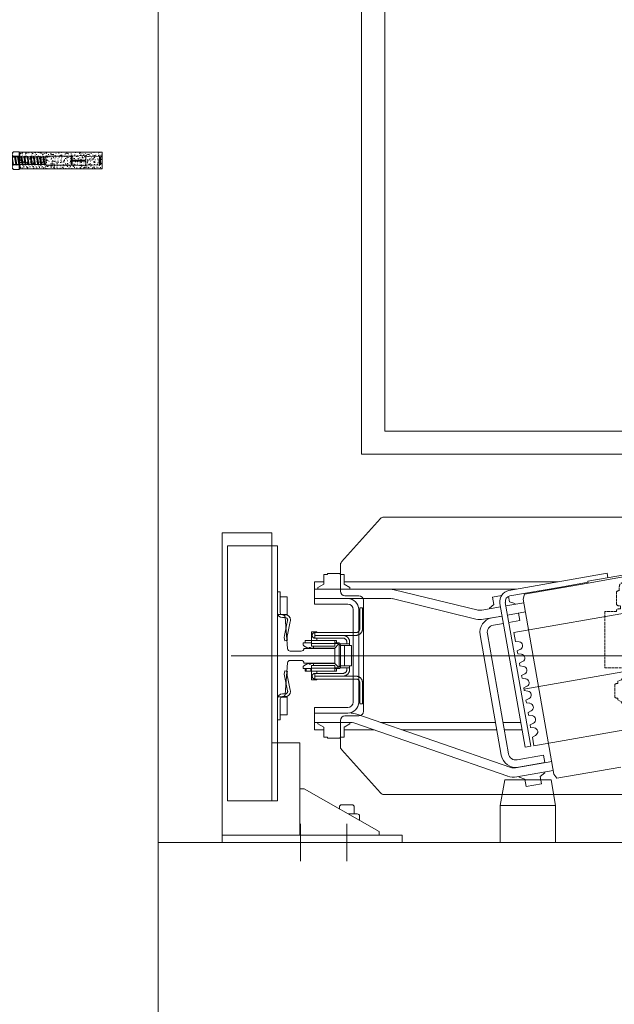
# Model space of a CAD drawing. Header units: millimetres. Extents: x 213386 to 459888, y 74252 to 208052.
# Tile 110 of 256: x 387727 to 388370, y 154232 to 155297. Entities that reach past the tile are written whole.
import ezdxf

# ---------------------------------------------------------------- set-up
doc = ezdxf.new("R2010")
doc.units = ezdxf.units.MM
doc.linetypes.add('ACAD_ISO02W100', pattern=[15, 12, -3])
for name, color, linetype, lineweight in [('DASH_25', 255, 'ACAD_ISO02W100', 0), ('NOVA', 255, 'Continuous', 0), ('NOVÁ TENKÁ', 255, 'Continuous', 0), ('TENKA', 255, 'Continuous', 0), ('TEXT_35', 255, 'Continuous', 0), ('ŽB', 255, 'Continuous', 0)]:
    doc.layers.add(name, color=color, linetype=linetype, lineweight=lineweight)

# ---------------------------------------------------------------- blocks, each defined once
blk = doc.blocks.new('OCELOVÁ KOTVA')
for p, q in [((-4, 11.4), (-2.8, 12.5)), ((-4, 9), (-4, 11.4)), ((-4, 11.4), (4, 11.4)), ((-2.8, 12.5), (2.9, 12.5)), ((4, 11.4), (2.9, 12.5)), ((4, 7.6), (4, 11.4)), ((-9.4, 7.1), (-9.4, 0.6)), ((9.4, 0.6), (-9.4, 0.6)), ((-7, 8.6), (-8.7, 7.7)), ((8.7, 0), (-8.7, 0)), ((6.7, 8.7), (-6.7, 8.7)), ((-5, 8.7), (-4, 9)), ((-4, 8), (-5, 8.7)), ((-5, 8.7), (5, 6.9)), ((-5, 5.3), (-4, 5.6)), ((-5, 5.3), (5, 3.5)), ((-4, 4.6), (-5, 5.3)), ((-5, 1.9), (-4, 2.2)), ((-5, 1.9), (5, 0.1)), ((-4, 1.2), (-5, 1.9)), ((-4.7, 7.1), (-4.7, 0.6)), ((-4, 9), (4, 7.6)), ((-4, 8), (4, 6.6)), ((-4, 5.6), (-4, 8)), ((-4, 5.6), (4, 4.2)), ((-4, 2.2), (-4, 4.6)), ((-4, 4.6), (4, 3.2)), ((-4, 2.2), (4, 0.8)), ((-4, -1.2), (-4, 1.2)), ((-4, 1.2), (4, -0.2)), ((5, 6.9), (4, 7.6)), ((4, 6.6), (5, 6.9)), ((4, 4.2), (4, 6.6)), ((5, 3.5), (4, 4.2)), ((4, 3.2), (5, 3.5)), ((4, 0.8), (4, 3.2)), ((5, 0.1), (4, 0.8)), ((4, -0.2), (5, 0.1)), ((4.7, 7.1), (4.7, 0.6)), ((7.1, 8.6), (8.7, 7.6)), ((9.4, 7.1), (9.4, 0.6)), ((-5, -1.5), (-4, -1.2)), ((-5, -1.5), (5, -3.3)), ((-4, -2.2), (-5, -1.5)), ((-5, -4.9), (-4, -4.6)), ((-5, -4.9), (5, -6.7)), ((-4, -5.6), (-5, -4.9)), ((-5, -8.3), (-4, -8)), ((-4, -9), (-5, -8.3)), ((-5, -8.3), (5, -10.1)), ((-4, -1.2), (4, -2.6)), ((-4, -4.6), (-4, -2.2)), ((-4, -2.2), (4, -3.6)), ((-4, -4.6), (4, -6)), ((-4, -8), (-4, -5.6)), ((-4, -5.6), (4, -7)), ((-4, -8), (4, -9.4)), ((-4, -9), (4, -10.4)), ((-4, -11.4), (-4, -9)), ((4, -2.6), (4, -0.2)), ((5, -3.3), (4, -2.6)), ((4, -3.6), (5, -3.3)), ((4, -6), (4, -3.6)), ((5, -6.7), (4, -6)), ((4, -7), (5, -6.7)), ((4, -9.4), (4, -7)), ((5, -10.1), (4, -9.4)), ((4, -10.4), (5, -10.1)), ((4, -12.8), (4, -10.4)), ((-5, -11.7), (-4, -11.4)), ((-4, -12.4), (-5, -11.7)), ((-5, -11.7), (5, -13.5)), ((-5, -15.1), (-4, -14.8)), ((-4, -15.8), (-5, -15.1)), ((-5, -15.1), (5, -16.9)), ((-5, -18.5), (-4, -18.2)), ((-4, -19.2), (-5, -18.5)), ((-5, -18.5), (5, -20.3)), ((-4, -11.4), (4, -12.8)), ((-4, -12.4), (4, -13.8)), ((-4, -14.8), (-4, -12.4)), ((-4, -14.8), (4, -16.2)), ((-4, -15.8), (4, -17.2)), ((-4, -18.2), (-4, -15.8)), ((-4, -18.2), (4, -19.6)), ((-4, -19.2), (4, -20.6)), ((-4, -21.6), (-4, -19.2)), ((5, -13.5), (4, -12.8)), ((4, -13.8), (5, -13.5)), ((4, -16.2), (4, -13.8)), ((5, -16.9), (4, -16.2)), ((4, -17.2), (5, -16.9)), ((4, -19.6), (4, -17.2)), ((5, -20.3), (4, -19.6)), ((4, -20.6), (5, -20.3)), ((4, -23), (4, -20.6)), ((-5, -21.9), (-4, -21.6)), ((-4, -22.6), (-5, -21.9)), ((-5, -21.9), (5, -23.7)), ((-5, -25.3), (-4, -25)), ((-4, -26), (-5, -25.3)), ((-5, -25.3), (5, -27.1)), ((-5, -28.4), (5, -28.4)), ((-5, -28.4), (-5, -55.9)), ((-4, -21.6), (4, -23)), ((-4, -22.6), (4, -24)), ((-4, -25), (-4, -22.6)), ((-4, -25), (4, -26.4)), ((-4, -26), (4, -27.4)), ((-4, -28.4), (-4, -26)), ((5, -23.7), (4, -23)), ((4, -24), (5, -23.7)), ((4, -26.4), (4, -24)), ((5, -27.1), (4, -26.4)), ((4, -27.4), (5, -27.1)), ((4, -28.4), (4, -27.4)), ((5, -28.4), (5, -55.9)), ((-5, -56.9), (-5.5, -71.7)), ((-4, -56.9), (-5, -55.9)), ((-5, -55.9), (5, -55.9)), ((-4, -56.9), (-5, -56.9)), ((-4, -56.9), (4, -56.9)), ((-0.5, -70.7), (-0.5, -56.9)), ((0.5, -70.7), (0.5, -56.9)), ((4, -56.9), (5, -55.9)), ((4, -56.9), (5, -56.9)), ((5, -56.9), (5.5, -71.7)), ((-5.5, -71.7), (-1.5, -71.7)), ((-4.5, -71.7), (-5, -86.5)), ((-0.5, -70.7), (-1.5, -71.7)), ((0.5, -70.7), (1.5, -71.7)), ((1.5, -71.7), (5.5, -71.7)), ((4.5, -71.7), (5, -86.5)), ((-4, -87.5), (-5, -86.5)), ((-5, -86.5), (5, -86.5)), ((-4, -87.5), (4, -87.5)), ((4, -87.5), (5, -86.5))]:
    blk.add_line(p, q)
for centre, major_axis, start_param, end_param in [((-7, 4.9), (2.29, 2.29), 6.262021, 7.875146), ((-8.7, 0.6), (0.441, 0.441), 2.356194, 3.926991), ((-6.7, 8.1), (-0.441, 0.441), -0.785398, -0.248335), ((0, -3.3), (8.08, 8.08), 0.363291, 1.207505), ((7, 4.9), (-2.29, 2.29), 4.691224, 6.30435), ((6.7, 8.1), (0.441, 0.441), 0.237575, 0.785398), ((6.8, 8.1), (-0.441, 0.441), -1.030377, -0.785398), ((8.7, 0.6), (0.441, 0.441), 3.926991, 5.497787)]:
    blk.add_ellipse(centre, major_axis=major_axis, ratio=1, start_param=start_param, end_param=end_param)
blk = doc.blocks.new('CHEMICKÁ KOTVA ŠROUB')
h = blk.add_hatch()
h.set_pattern_fill('AR-CONC', color=9, style=0)
h.set_pattern_definition([(50, (98541.3084, -65870.697), (7.17260183, -0.62752135), [0.75, -8.25]), (355, (98541.3084, -65870.697), (-1.38751334, 7.52192134), [0.6, -6.6]), (100.4514, (98541.906, -65870.7494), (5.7850938, 6.89439542), [0.6374019, -7.0114211]), (46.1842, (98541.308, -65868.697), (10.6724105, -1.65519014), [1.125, -12.375]), (96.6356, (98542.198, -65868.835), (9.3466271, 9.7411787), [0.9561029, -10.51713]), (351.1842, (98541.308, -65868.697), (9.3466195, 9.741186), [0.9, -9.9]), (21, (98542.3084, -65869.197), (5.96907052, -4.0261889), [0.75, -8.25]), (326, (98542.3084, -65869.197), (2.4331533, 7.25150045), [0.6, -6.6]), (71.4514, (98542.806, -65869.5326), (8.4022263, 3.22530497), [0.6374019, -7.0114211]), (37.5, (98541.3084, -65870.697), (0.121598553, 3.32893854), [0, -6.52, 0, -6.7, 0, -6.625]), (7.5, (98541.3084, -65870.697), (2.63069537, 3.94411712), [0, -3.82, 0, -6.37, 0, -2.525]), (327.5, (98539.0784, -65870.697), (5.33822436, -0.22554872), [0, -2.5, 0, -7.8, 0, -10.35]), (317.5, (98538.0784, -65870.697), (5.8318617, 1.00104982), [0, -3.25, 0, -5.18, 0, -7.35])])
h.paths.add_polyline_path([(-9, -10), (9, -10), (9, -99.4), (-9, -99.4)])
at = {"color": 9}
blk.add_lwpolyline([(-9, -10), (9, -10), (9, -99.4), (-9, -99.4)], close=True, dxfattribs=at)
at = {"layer": 'TENKA', "color": 0}
blk.add_blockref('OCELOVÁ KOTVA', (0, -10), dxfattribs=at)
blk = doc.blocks.new('MX20_Planview')
at = {"layer": 'DASH_25', "ltscale": 0.25}
for p, q in [((58.2, 667), (58.2, 679.8)), ((58.2, 679.8), (119.2, 679.8)), ((119.2, 679.8), (119.2, 626.8)), ((35.4, 664.1), (31.1, 664.1)), ((36.6, 667), (50.9, 667)), ((55.2, 662.7), (52.1, 662.7)), ((56.4, 667), (58.2, 667)), ((130.1, 660.7), (132, 661.7)), ((130.1, 648), (130.1, 660.7)), ((132, 661.7), (133.6, 665.7)), ((133.6, 665.7), (136, 665.7)), ((136, 667.7), (137.2, 668.9)), ((136, 665.7), (136, 667.7)), ((137.2, 668.9), (150.8, 668.9)), ((150.8, 668.9), (152, 667.7)), ((152, 667.7), (152, 665.7)), ((152, 665.7), (153.6, 665.7)), ((153.6, 665.7), (156, 661.7)), ((156, 661.7), (157.9, 660.7)), ((157.9, 660.7), (157.9, 648)), ((207.3, 664.7), (213.8, 664.8)), ((209.9, 640.9), (207.3, 664.7)), ((216.8, 637.3), (213.8, 664.8)), ((26.9, 659.9), (26.9, 646.7)), ((35.4, 642.5), (31.1, 642.5)), ((36.6, 639.5), (50.9, 639.5)), ((55.2, 643.9), (52.1, 643.9)), ((56.4, 639.5), (58.2, 639.5)), ((58.2, 626.8), (58.2, 639.5)), ((122, 646.9), (121.5, 646.4)), ((121.5, 646.4), (121.5, 641.4)), ((121.5, 641.4), (122, 640.9)), ((132, 646.9), (122, 646.9)), ((122, 640.9), (122.6, 640.9)), ((122.6, 630.9), (122.6, 640.9)), ((122.6, 640.9), (122.6, 640.9)), ((132, 646.9), (130.1, 648)), ((157.9, 648), (156, 646.9)), ((156, 646.9), (166, 646.9)), ((166, 646.9), (166.5, 646.4)), ((166.5, 641.4), (166, 640.9)), ((209.9, 640.9), (166, 640.9)), ((166.5, 646.4), (166.5, 641.4)), ((121.4, 630.9), (121.2, 622.6)), ((121.4, 630.9), (122.6, 630.9)), ((122.6, 630.9), (122.6, 630.9)), ((240, 600.6), (216.8, 637.3)), ((85, 626.8), (58.2, 626.8)), ((85, 626.8), (85, 608.9)), ((115.7, 626.8), (115.7, 611.8)), ((119.2, 626.8), (115.7, 626.8)), ((42, 608.9), (85, 608.9)), ((42, 608.9), (42, 601.2)), ((28, 548.9), (29.1, 581.3)), ((260, 548.9), (258.9, 581.3)), ((260, 548.9), (258.9, 581.3)), ((14.2, 543.5), (26.5, 543.5)), ((14.2, 493.5), (14.2, 543.5)), ((26.5, 548.9), (28, 548.9)), ((26.5, 543.5), (26.5, 548.9)), ((261.5, 548.9), (260, 548.9)), ((261.5, 548.9), (260, 548.9)), ((261.5, 543.5), (261.5, 548.9)), ((261.5, 543.5), (268, 543.5)), ((268, -543.5), (268, 543.5)), ((14.2, 493.5), (35.1, 492.9)), ((35.1, 476.7), (35.1, 492.9)), ((47.1, 476.2), (35.6, 476.2)), ((47.1, 473.2), (47.1, 476.2)), ((50, 473.2), (47.1, 473.2)), ((50, 473.2), (50, 471.2)), ((13.8, 423.4), (-37.7, 379.5)), ((-55.9, 233.6), (-55.9, 346)), ((-27.6, 164), (-52.2, 216.7)), ((-30.5, 163.5), (-30.5, 151.5)), ((-27.6, 164), (-30, 164)), ((-22.5, 161.5), (-22.5, 161.5)), ((-30, 151), (-22.5, 151)), ((-22.5, 153.5), (-22.5, 153.5)), ((-22.5, 151), (-22.5, 149)), ((-22.5, 149), (-21.8, 149)), ((-20.9, 99.7), (-20.9, 140.8)), ((-20.9, 101.7), (-20.9, 99.7)), ((-10.9, 89.7), (0, 89.7)), ((0, -89.7), (0, 89.7)), ((-10.9, -89.7), (0, -89.7)), ((-20.9, -101.7), (-20.9, -99.7)), ((-20.9, -99.7), (-20.9, -140.8)), ((-22.5, -149), (-21.8, -149)), ((-22.5, -151), (-22.5, -149)), ((-30.5, -163.5), (-30.5, -151.5)), ((-30, -151), (-22.5, -151)), ((-27.6, -164), (-52.2, -216.7)), ((-27.6, -164), (-30, -164)), ((-55.9, -233.6), (-55.9, -346)), ((13.8, -423.4), (-37.7, -379.5)), ((35, -492.9), (35, -476.7)), ((35.5, -476.2), (47, -476.2)), ((47, -473.2), (50, -473.2)), ((47, -473.2), (47, -476.2)), ((50, -473.2), (50, -471.2)), ((14.2, -493.5), (35, -492.9)), ((14.2, -543.5), (14.2, -493.5)), ((14.2, -543.5), (26.5, -543.5)), ((26.5, -543.5), (26.5, -548.9)), ((26.5, -548.9), (28, -548.9)), ((28, -548.9), (29.1, -581.3)), ((260, -548.9), (258.9, -581.3)), ((260, -548.9), (258.9, -581.3)), ((261.5, -548.9), (260, -548.9)), ((261.5, -548.9), (260, -548.9)), ((261.5, -543.5), (261.5, -548.9)), ((261.5, -543.5), (268, -543.5)), ((42, -608.9), (42, -601.2)), ((236, -627.9), (236, -604.8)), ((238, -601.9), (238, -601.9)), ((245.1, -599.6), (238.1, -601.9)), ((42, -608.9), (85, -608.9)), ((85, -613.1), (85, -608.9)), ((85, -626.8), (85, -608.9)), ((58.2, -626.8), (58.2, -639.5)), ((85, -626.8), (58.2, -626.8)), ((121.3, -626.8), (119.2, -626.8)), ((119.2, -679.8), (119.2, -626.8)), ((121.4, -630.9), (121.3, -626.8)), ((224, -625.9), (217.4, -636.3)), ((236, -627.9), (226, -627.9)), ((236, -627.9), (226, -627.9)), ((122.6, -630.9), (121.4, -630.9)), ((122.6, -630.9), (122.6, -640.9)), ((26.9, -646.7), (26.9, -659.9)), ((35.4, -642.5), (31.1, -642.5)), ((36.6, -639.5), (50.9, -639.5)), ((55.2, -643.9), (52.1, -643.9)), ((56.4, -639.5), (58.2, -639.5)), ((121.5, -641.4), (122, -640.9)), ((121.5, -646.4), (121.5, -641.4)), ((122, -646.9), (121.5, -646.4)), ((122.6, -640.9), (122, -640.9)), ((132, -646.9), (122, -646.9)), ((132, -646.9), (130.1, -648)), ((132, -646.9), (130.1, -648)), ((132, -646.9), (130.1, -648)), ((132, -646.9), (130.1, -648)), ((132, -646.9), (130.1, -648)), ((132, -646.9), (130.1, -648)), ((132, -646.9), (130.1, -648)), ((130.1, -648), (130.1, -660.7)), ((130.1, -648), (130.1, -660.7)), ((130.1, -648), (130.1, -660.7)), ((130.1, -648), (130.1, -660.7)), ((130.1, -648), (130.1, -660.7)), ((130.1, -648), (130.1, -660.7)), ((130.1, -648), (130.1, -660.7)), ((157.9, -648), (156, -646.9)), ((156, -646.9), (165.6, -646.9)), ((157.9, -648), (156, -646.9)), ((157.9, -648), (156, -646.9)), ((157.9, -648), (156, -646.9)), ((157.9, -648), (156, -646.9)), ((157.9, -660.7), (157.9, -648)), ((157.9, -660.7), (157.9, -648)), ((157.9, -660.7), (157.9, -648)), ((157.9, -660.7), (157.9, -648)), ((157.9, -660.7), (157.9, -648)), ((166.5, -641.4), (166, -640.9)), ((209, -640.9), (166, -640.9)), ((166, -646.9), (166.5, -646.4)), ((166.5, -646.4), (166.5, -641.4)), ((35.4, -664.1), (31.1, -664.1)), ((36.6, -667), (50.9, -667)), ((55.2, -662.7), (52.1, -662.7)), ((56.4, -667), (58.2, -667)), ((58.2, -667), (58.2, -679.8)), ((130.1, -660.7), (132, -661.7)), ((130.1, -660.7), (132, -661.7)), ((130.1, -660.7), (132, -661.7)), ((130.1, -660.7), (132, -661.7)), ((130.1, -660.7), (132, -661.7)), ((130.1, -660.7), (132, -661.7)), ((130.1, -660.7), (132, -661.7)), ((132, -661.7), (133.6, -665.7)), ((132, -661.7), (133.6, -665.7)), ((132, -661.7), (133.6, -665.7)), ((132, -661.7), (133.6, -665.7)), ((132, -661.7), (133.6, -665.7)), ((132, -661.7), (133.6, -665.7)), ((132, -661.7), (133.6, -665.7)), ((133.6, -665.7), (136, -665.7)), ((133.6, -665.7), (136, -665.7)), ((133.6, -665.7), (136, -665.7)), ((133.6, -665.7), (136, -665.7)), ((133.6, -665.7), (136, -665.7)), ((133.6, -665.7), (136, -665.7)), ((133.6, -665.7), (136, -665.7)), ((136, -665.7), (136, -667.7)), ((136, -665.7), (136, -667.7)), ((136, -665.7), (136, -667.7)), ((136, -665.7), (136, -667.7)), ((136, -665.7), (136, -667.7)), ((136, -665.7), (136, -667.7)), ((136, -667.7), (137.2, -668.9)), ((136, -667.7), (137.2, -668.9)), ((136, -667.7), (137.2, -668.9)), ((136, -667.7), (137.2, -668.9)), ((136, -667.7), (137.2, -668.9)), ((136, -667.7), (137.2, -668.9)), ((137.2, -668.9), (150.8, -668.9)), ((137.2, -668.9), (150.8, -668.9)), ((137.2, -668.9), (150.8, -668.9)), ((137.2, -668.9), (150.8, -668.9)), ((137.2, -668.9), (150.8, -668.9)), ((137.2, -668.9), (139.4, -668.9)), ((150.8, -668.9), (152, -667.7)), ((150.8, -668.9), (152, -667.7)), ((150.8, -668.9), (152, -667.7)), ((150.8, -668.9), (152, -667.7)), ((150.8, -668.9), (152, -667.7)), ((152, -665.7), (153.6, -665.7)), ((152, -667.7), (152, -665.7)), ((152, -667.7), (152, -665.7)), ((152, -667.7), (152, -665.7)), ((152, -667.7), (152, -665.7)), ((152, -667.7), (152, -665.7)), ((152, -665.7), (153.6, -665.7)), ((152, -665.7), (153.6, -665.7)), ((152, -665.7), (153.6, -665.7)), ((152, -665.7), (153.6, -665.7)), ((153.6, -665.7), (156, -661.7)), ((153.6, -665.7), (156, -661.7)), ((153.6, -665.7), (156, -661.7)), ((153.6, -665.7), (156, -661.7)), ((153.6, -665.7), (156, -661.7)), ((156, -661.7), (157.9, -660.7)), ((156, -661.7), (157.9, -660.7)), ((156, -661.7), (157.9, -660.7)), ((156, -661.7), (157.9, -660.7)), ((156, -661.7), (157.9, -660.7)), ((58.2, -679.8), (119.2, -679.8))]:
    blk.add_line(p, q, dxfattribs=at)
for centre, radius, start, end in [((31.1, 659.9), 4.2, 90, 180), ((40.6, 663.6), 5.25, 139.1176, 174.8153), ((46.9, 663.6), 5.25, 349.8415, 40.8824), ((60.3, 663.6), 5.25, 139.1176, 190.1585), ((31.1, 646.7), 4.2, 180, 270), ((40.6, 643), 5.25, 185.1847, 220.8824), ((46.9, 643), 5.25, 319.1176, 10.1585), ((60.3, 643), 5.25, 169.8415, 220.8824), ((107.2, 622.9), 14, 307.3916, 360), ((49.1, 580.6), 20, 117.1987, 178), ((39, 601.2), 3, 288.0343, 360), ((238.9, 580.6), 20, 2, 86.8412), ((-77.4, 530.1), 140.3, 310.542, 335.2076), ((35.6, 476.7), 0.5, 180, 270), ((-15.9, 346), 40, 122.8982, 180), ((-15.9, 233.6), 40, 180, 205), ((-30, 163.5), 0.5, 90, 180), ((-30, 151.5), 0.5, 180, 270), ((-60.9, 140.8), 40, 0, 11.8522), ((-10.9, 99.7), 10, 180, 270), ((-10.9, -99.7), 10, 90, 180), ((-60.9, -140.8), 40, 348.1478, 0), ((-30, -151.5), 0.5, 90, 180), ((-30, -163.5), 0.5, 180, 270), ((-15.9, -233.6), 40, 155, 180), ((-15.9, -346), 40, 180, 237.1018), ((-77.4, -530.1), 140.3, 24.7924, 49.458), ((35.5, -476.7), 0.5, 90, 180), ((49.1, -580.6), 20, 182, 242.8013), ((238.9, -580.6), 20, 288.0343, 358), ((238.9, -580.6), 20, 288.0343, 358), ((39, -601.2), 3, 360, 71.9657), ((239, -604.8), 3, 108.0343, 180), ((226, -625.9), 2, 179.4199, 270), ((209, -630.9), 10, 270, 327.6863), ((31.1, -646.7), 4.2, 90, 180), ((40.6, -643), 5.25, 139.1176, 174.8153), ((46.9, -643), 5.25, 349.8415, 40.8824), ((60.3, -643), 5.25, 139.1176, 190.1585), ((31.1, -659.9), 4.2, 180, 270), ((40.6, -663.6), 5.25, 185.1847, 220.8824), ((46.9, -663.6), 5.25, 319.1176, 10.1585), ((60.3, -663.6), 5.25, 169.8415, 220.8824)]:
    blk.add_arc(centre, radius, start, end, dxfattribs=at)
blk = doc.blocks.new('ev výtah')
at = {"layer": 'NOVÁ TENKÁ'}
for p, q in [((28490.4, 13192.4), (28490.4, 13192.4)), ((28490.4, 13123.4), (28490.4, 12928.4)), ((28490.4, 13123.4), (28498.4, 13123.4)), ((28498.4, 13123.4), (28498.4, 13039.4)), ((28498.4, 13123.4), (28825.4, 13123.4)), ((28498.4, 13123.4), (28498.4, 12983.4)), ((28825.4, 13117.4), (28825.4, 13123.4)), ((28811.4, 13117.4), (28535.4, 13117.4)), ((28535.4, 13117.4), (28535.4, 13063.4)), ((28692.4, 13113.4), (28692.4, 12069.4)), ((28811.4, 13063.4), (28811.4, 13117.4)), ((28825.4, 13117.4), (28825.4, 13069.4)), ((28692.4, 13035.8), (28692.4, 13098)), ((28811.4, 13069.4), (28535.4, 13069.4)), ((28598.4, 13039.4), (28598.4, 13069.4)), ((28825.4, 13069.4), (28598.4, 13069.4)), ((28761.4, 13069.4), (28613.4, 13069.4)), ((28811.4, 13063.4), (28535.4, 13063.4)), ((28623.2, 13060.4), (28623.2, 13063.4)), ((28623.2, 13060.4), (28645.7, 13060.4)), ((28645.7, 13060.4), (28628.7, 13060.4)), ((28628.7, 13060.4), (28628.7, 13053)), ((28647.7, 13053), (28647.7, 13059.4)), ((28648.2, 13057.9), (28648.2, 13054.9)), ((28651.2, 13057.9), (28651.2, 13054.9)), ((28733.7, 13057.9), (28733.7, 13054.9)), ((28736.7, 13057.9), (28736.7, 13054.9)), ((28737.2, 13053), (28737.2, 13059.4)), ((28761.7, 13060.4), (28739.2, 13060.4)), ((28739.2, 13060.4), (28756.2, 13060.4)), ((28756.2, 13060.4), (28756.2, 13053)), ((28761.7, 13060.4), (28761.7, 13063.4)), ((28628.7, 13053), (28638.2, 13053)), ((28638.2, 13053), (28647.7, 13053)), ((28654.4, 13052.5), (28668.9, 13055.6)), ((28655.3, 13049.6), (28669.8, 13052.7)), ((28676.2, 13055.6), (28675.5, 13052.7)), ((28708.7, 13055.6), (28709.4, 13052.7)), ((28729.6, 13049.6), (28715.1, 13052.7)), ((28730.5, 13052.5), (28716, 13055.6)), ((28746.7, 13053), (28737.2, 13053)), ((28756.2, 13053), (28746.7, 13053)), ((28510.8, 13038.4), (28470.1, 13038.4)), ((28498.4, 13039.4), (28548.4, 13039.4)), ((28548.4, 13039.4), (28598.4, 13039.4)), ((28548.4, 13034.4), (28548.4, 13039.2)), ((28548.4, 13034.4), (28502.4, 12953.4)), ((28620.4, 13023.4), (28612.4, 13023.4)), ((28612.4, 13023.4), (28612.4, 13013.4)), ((28615.1, 13013.4), (28618.7, 13019.7)), ((28618.7, 13019.7), (28620.4, 13019.7)), ((28620.4, 13023.4), (28636.4, 13023.4)), ((28620.4, 13023.4), (28620.4, 12984.1)), ((28630.4, 13023.4), (28630.4, 12987.4)), ((28636.4, 13023.4), (28636.4, 12987.4)), ((28764.4, 13023.4), (28748.4, 13023.4)), ((28748.4, 12987.4), (28748.4, 13023.4)), ((28754.4, 12987.4), (28754.4, 13023.4)), ((28754.4, 12987.4), (28754.4, 13023.4)), ((28764.4, 13023.4), (28772.4, 13023.4)), ((28764.4, 12805), (28764.4, 13023.4)), ((28764.4, 13023.4), (28764.4, 12941.8)), ((28766.2, 13019.7), (28764.4, 13019.7)), ((28769.8, 13013.4), (28766.2, 13019.7)), ((28772.4, 13013.4), (28772.4, 13023.4)), ((28604.4, 13009.3), (28603.4, 13009.3)), ((28603.4, 12995.5), (28603.4, 13009.3)), ((28615.1, 13013.4), (28604.4, 13013.4)), ((28604.4, 13009.3), (28604.4, 13013.4)), ((28780.4, 13013.4), (28769.8, 13013.4)), ((28780.4, 13009.3), (28780.4, 13013.4)), ((28780.4, 13009.3), (28781.4, 13009.3)), ((28781.4, 12995.5), (28781.4, 13009.3)), ((28529.7, 12996.4), (28526.9, 12996.4)), ((28531.3, 12994.8), (28529.7, 12996.4)), ((28531.3, 12988.4), (28531.3, 12994.8)), ((28591, 12994.1), (28544.1, 12951.9)), ((28594.4, 12995.4), (28622.4, 12995.4)), ((28604.4, 12995.5), (28603.4, 12995.5)), ((28604.4, 12991.4), (28604.4, 12995.5)), ((28762.4, 12995.4), (28790.5, 12995.4)), ((28780.4, 12995.5), (28781.4, 12995.5)), ((28780.4, 12995.5), (28780.4, 12991.4)), ((28840.8, 12951.9), (28793.9, 12994.1)), ((28510.8, 12988.4), (28470.1, 12988.4)), ((28498.4, 12983.4), (28498.4, 12928.4)), ((28521.4, 12980.4), (28521.4, 12986.9)), ((28531.3, 12982), (28531.3, 12988.4)), ((28604.4, 12991.4), (28615.1, 12991.4)), ((28612.4, 12959.3), (28612.4, 12991.4)), ((28615.1, 12991.4), (28618.7, 12985.2)), ((28618.7, 12985.2), (28620.4, 12985.2)), ((28627.4, 12990.4), (28627.4, 12975.4)), ((28754.4, 12987.4), (28754.4, 12941.8)), ((28757.4, 12975.4), (28757.4, 12990.4)), ((28766.2, 12985.2), (28764.4, 12985.2)), ((28769.8, 12991.4), (28766.2, 12985.2)), ((28780.4, 12991.4), (28769.8, 12991.4)), ((28772.4, 12759.7), (28772.4, 12991.4)), ((28514.4, 12974.6), (28520.1, 12974.6)), ((28521.4, 12980.4), (28529.7, 12980.4)), ((28521.4, 12978), (28521.4, 12980.4)), ((28529.7, 12980.4), (28531.3, 12982)), ((28619.9, 12980.8), (28562.2, 12814.3)), ((28629.3, 12977.5), (28571.6, 12811)), ((28642.4, 12981.4), (28692.4, 12981.4)), ((28642.4, 12975.4), (28692.4, 12975.4)), ((28692.4, 12981.4), (28742.4, 12981.4)), ((28692.4, 12975.4), (28742.4, 12975.4)), ((31110.4, 12972.4), (28910.4, 12972.4)), ((28910.4, 12972.4), (28910.4, 11297.4)), ((28752.4, 12970.4), (28632.4, 12970.4)), ((28620.4, 12951.9), (28620.4, 12827.5)), ((28542.4, 12948.2), (28542.4, 12234.6)), ((28842.4, 12234.6), (28842.4, 12948.2)), ((31085.4, 12947.4), (28935.4, 12947.4)), ((28935.4, 12947.4), (28935.4, 11297.4)), ((28754.2, 12939.4), (28732.1, 12848.8)), ((28763.9, 12937.1), (28741.8, 12846.4)), ((28490.4, 12928.4), (28498.4, 12928.4)), ((28612.4, 12928.8), (28612.4, 12826.1)), ((28714.9, 12844.1), (28584.9, 12821.2)), ((28716.3, 12836.3), (28586.3, 12813.3)), ((28735.4, 12820.3), (28731.9, 12840.6)), ((28745.3, 12822.1), (28741.7, 12842.3)), ((28743.2, 12833.9), (28743.9, 12834)), ((28743.9, 12834), (28748, 12829.2)), ((28593.5, 12795.3), (28749.1, 12822.8)), ((28727.5, 12818.9), (28725.5, 12829.8)), ((28735.3, 12820.3), (28733.4, 12831.2)), ((28734.8, 12823.3), (28734.9, 12823.4)), ((28755.9, 12830.6), (28748, 12829.2)), ((28755.9, 12830.6), (28757.5, 12821.1)), ((28594.6, 12789.4), (28750.2, 12816.9)), ((28612.4, 12818), (28612.4, 12798.7)), ((28620.4, 12819.4), (28620.4, 12800.1)), ((28730.6, 12801.2), (28728.5, 12813)), ((28736.4, 12814.4), (28738.5, 12802.6)), ((28739.9, 12795.2), (28736.5, 12814.4)), ((28736.6, 12813.4), (28736.7, 12813.4)), ((28749.7, 12797), (28746.3, 12816.2)), ((28750.9, 12812.4), (28748.8, 12806.5)), ((28750.9, 12812.4), (28756.7, 12813.4)), ((28757.1, 12812), (28766.8, 12756.8)), ((28763, 12813), (28781.8, 12706.7)), ((28561.1, 12801.8), (28558.9, 12795.8)), ((28561.1, 12801.8), (28561.8, 12801.9)), ((28561.4, 12804.3), (28568.3, 12765)), ((28571.2, 12806), (28578.2, 12766.7)), ((28577, 12774.1), (28571.9, 12802.7)), ((28579.8, 12804.1), (28584.8, 12775.5)), ((28684.3, 12801.7), (28681.4, 12801.2)), ((28684.3, 12801.7), (28686.1, 12798.2)), ((28694.2, 12799.6), (28694.7, 12803.5)), ((28697.6, 12804), (28694.7, 12803.5)), ((28697.6, 12804), (28699.4, 12800.5)), ((28707.5, 12801.9), (28708, 12805.9)), ((28717.5, 12807.5), (28708, 12805.9)), ((28790, 12396.9), (28717.5, 12807.5)), ((28730.6, 12801.2), (28738.5, 12802.6)), ((28748.1, 12806.3), (28748.8, 12806.5)), ((28558.9, 12795.8), (28551, 12794.4)), ((28554, 12777.7), (28551, 12794.4)), ((28564.5, 12764.3), (28753.6, 12797.7)), ((28593.5, 12795.3), (28594.6, 12789.4)), ((28627.7, 12787.9), (28628.2, 12791.8)), ((28631.1, 12792.3), (28628.2, 12791.8)), ((28631.1, 12792.3), (28632.9, 12788.8)), ((28641, 12790.2), (28641.5, 12794.1)), ((28644.4, 12794.6), (28641.5, 12794.1)), ((28644.4, 12794.6), (28646.2, 12791.1)), ((28654.3, 12792.5), (28654.8, 12796.5)), ((28657.7, 12797), (28654.8, 12796.5)), ((28657.7, 12797), (28659.5, 12793.5)), ((28667.6, 12794.9), (28668.1, 12798.8)), ((28671, 12799.3), (28668.1, 12798.8)), ((28671, 12799.3), (28672.8, 12795.8)), ((28680.9, 12797.2), (28681.4, 12801.2)), ((28753.6, 12797.7), (28758.9, 12796.1)), ((28758.9, 12796.1), (28771.1, 12727.1)), ((28575, 12784.9), (28575.1, 12784.9)), ((28604.5, 12787.6), (28594.9, 12785.9)), ((28667.3, 12375.3), (28594.9, 12785.9)), ((28604.5, 12787.6), (28606.3, 12784.1)), ((28614.4, 12785.5), (28614.9, 12789.5)), ((28617.8, 12790), (28614.9, 12789.5)), ((28617.8, 12790), (28619.6, 12786.4)), ((28561.9, 12779.1), (28554, 12777.7)), ((28561.9, 12779.1), (28565.9, 12774.2)), ((28565.9, 12774.2), (28566.7, 12774.3)), ((28584.8, 12775.5), (28577, 12774.1)), ((28560, 12761), (28564.5, 12764.3)), ((28572.1, 12692), (28560, 12761)), ((28766.8, 12756.8), (28772.1, 12727.3)), ((28773, 12727.5), (28771.1, 12727.1)), ((28771.1, 12727.1), (28812.7, 12490.8)), ((28773, 12727.5), (28814.7, 12491.1)), ((28781.8, 12706.7), (28776.9, 12705.8))]:
    blk.add_line(p, q, dxfattribs=at)
at = {"layer": 'NOVÁ TENKÁ', "ltscale": 3}
for p, q in [((28736.9, 13063.4), (28647.9, 13063.4)), ((28647.9, 13063.4), (28647.9, 13058.2)), ((28736.9, 13058.2), (28736.9, 13063.4)), ((28650.7, 13055.2), (28684.7, 13052.6)), ((28687.4, 13049.6), (28687.4, 13037.8)), ((28697.4, 13037.8), (28697.4, 13049.6)), ((28700.2, 13052.6), (28734.2, 13055.2)), ((28684.5, 13034.8), (28684.5, 13034.8)), ((28684.5, 13034.8), (28684.5, 13001.4)), ((28700.4, 13001.4), (28700.4, 13034.8)), ((28700.4, 13034.8), (28700.4, 13034.8)), ((28684.5, 13001.4), (28700.4, 13001.4))]:
    blk.add_line(p, q, dxfattribs=at)
at = {"layer": 'NOVÁ TENKÁ', "ltscale": 0.33}
for p, q in [((28692.4, 13001.4), (28692.4, 12181.4)), ((28728.7, 12386.1), (28656.2, 12796.7))]:
    blk.add_line(p, q, dxfattribs=at)
at = {"layer": 'NOVÁ TENKÁ', "ltscale": 0.25}
for p, q in [((28558.4, 12817.4), (28530.4, 12822.4)), ((28558.4, 12817.4), (28558.4, 12767.4)), ((28558.4, 12767.4), (28530.4, 12762.4))]:
    blk.add_line(p, q, dxfattribs=at)
at = {"layer": 'NOVÁ TENKÁ'}
for points in [[(28498.4, 13049.4), (28498.4, 12953.4), (28502.4, 12953.4)], [(28681.9, 13026.5), (28666.5, 13026.5)], [(28666.5, 13026.5), (28666.5, 13020.9)], [(28670.3, 13025.9), (28670.1, 13025.9), (28669.7, 13025.8), (28669.5, 13025.8), (28669.2, 13025.7), (28668.9, 13025.6), (28668.7, 13025.4), (28668.4, 13025.2), (28668.2, 13025), (28668, 13024.9), (28667.9, 13024.6), (28667.7, 13024.3), (28667.6, 13024.1), (28667.4, 13023.8), (28667.4, 13023.5), (28667.3, 13023.2), (28667.3, 13022.9)], [(28673.4, 13022.9), (28673.4, 13023.2), (28673.3, 13023.5), (28673.3, 13023.8), (28673.2, 13024.1), (28673.1, 13024.3), (28672.9, 13024.6), (28672.7, 13024.9), (28672.5, 13025), (28672.3, 13025.2), (28672.1, 13025.4), (28671.8, 13025.6), (28671.6, 13025.7), (28671.3, 13025.8), (28671, 13025.8), (28670.7, 13025.9), (28670.3, 13025.9)], [(28675.9, 13033.4), (28678.5, 13033.4)], [(28675.9, 13026.5), (28675.9, 13033.4)], [(28675.9, 13032.4), (28678.5, 13032.4)], [(28675.9, 13027.5), (28678.5, 13027.5)], [(28675.9, 13001.4), (28675.9, 13026.5)], [(28678.5, 13035.5), (28680.8, 13035.5)], [(28678.5, 13035.5), (28678.5, 13033.4)], [(28678.5, 13033.4), (28678.5, 13026.5)], [(28679, 13001.4), (28679, 13026.5)], [(28681.7, 13034.9), (28681.5, 13035.1), (28681.4, 13035.3), (28681.1, 13035.4), (28680.8, 13035.5)], [(28681.7, 13034.9), (28684, 13030.7)], [(28681.9, 13026.5), (28681.9, 13001.4)], [(28683.4, 13028.4), (28683.5, 13028.8), (28683.7, 13029)], [(28683.7, 13027.8), (28683.5, 13028.1), (28683.4, 13028.4)], [(28683.7, 13029), (28683.9, 13029.2), (28684.1, 13029.4), (28684.2, 13029.6), (28684.2, 13029.9)], [(28684.2, 13027), (28684.2, 13027.3), (28684.1, 13027.4), (28683.9, 13027.7), (28683.7, 13027.8)], [(28684.2, 13030.2), (28684.2, 13030.4), (28684, 13030.7)], [(28684.2, 13030.2), (28684.2, 13029.9)], [(28684.2, 13027), (28684.2, 13001.4)], [(28700.8, 13030.7), (28700.7, 13030.4), (28700.7, 13030.2)], [(28700.7, 13029.9), (28700.7, 13030.2)], [(28700.7, 13029.9), (28700.7, 13029.6), (28700.8, 13029.4), (28701, 13029.2), (28701.1, 13029)], [(28701.1, 13027.8), (28701, 13027.7), (28700.8, 13027.4), (28700.7, 13027.3), (28700.7, 13027)], [(28700.7, 13001.4), (28700.7, 13027)], [(28700.8, 13030.7), (28703.2, 13034.9)], [(28701.4, 13028.4), (28701.3, 13028.8), (28701.1, 13029)], [(28701.1, 13027.8), (28701.3, 13028.1), (28701.4, 13028.4)], [(28702.9, 13026.5), (28718.4, 13026.5)], [(28702.9, 13001.4), (28702.9, 13026.5)], [(28704, 13035.5), (28703.8, 13035.4), (28703.5, 13035.3), (28703.3, 13035.1), (28703.2, 13034.9)], [(28704, 13035.5), (28706.4, 13035.5)], [(28705.8, 13026.5), (28705.8, 13001.4)], [(28706.4, 13035.5), (28706.4, 13033.4)], [(28706.4, 13033.4), (28709, 13033.4)], [(28706.4, 13026.5), (28706.4, 13033.4)], [(28709, 13033.4), (28709, 13026.5)], [(28709, 13026.5), (28709, 13001.4)], [(28714.4, 13025.9), (28714.2, 13025.9), (28713.8, 13025.8), (28713.6, 13025.8), (28713.3, 13025.7), (28713, 13025.6), (28712.8, 13025.4), (28712.5, 13025.2), (28712.3, 13025), (28712.2, 13024.9), (28712, 13024.6), (28711.8, 13024.3), (28711.7, 13024.1), (28711.5, 13023.8), (28711.5, 13023.5), (28711.4, 13023.2), (28711.4, 13022.9)], [(28717.5, 13022.9), (28717.5, 13023.2), (28717.4, 13023.5), (28717.4, 13023.8), (28717.3, 13024.1), (28717.2, 13024.3), (28717, 13024.6), (28716.8, 13024.9), (28716.7, 13025), (28716.4, 13025.2), (28716.2, 13025.4), (28715.9, 13025.6), (28715.7, 13025.7), (28715.4, 13025.8), (28715.1, 13025.8), (28714.8, 13025.9), (28714.4, 13025.9)], [(28718.4, 13020.9), (28718.4, 13026.5)], [(28666.5, 13020.9), (28667.3, 13020.9)], [(28670.3, 13022.9), (28667.3, 13022.9)], [(28667.3, 13022.9), (28667.3, 12978.5)], [(28670.3, 13022.9), (28670.3, 12978.5)], [(28670.4, 13022.9), (28670.3, 13022.9)], [(28670.3, 13022.9), (28670.3, 13022.9)], [(28670.3, 13020.9), (28670.4, 13020.9)], [(28670.4, 13022.9), (28673.4, 13022.9)], [(28670.4, 12992.4), (28670.4, 13022.9)], [(28673.4, 12992.4), (28673.4, 13022.9)], [(28673.4, 13020.9), (28675.9, 13020.9)], [(28684.2, 13024.4), (28681.9, 13024.4)], [(28702.9, 13024.4), (28700.7, 13024.4)], [(28709, 13020.9), (28711.4, 13020.9)], [(28711.4, 13022.9), (28711.4, 12992.4)], [(28714.4, 13022.9), (28711.4, 13022.9)], [(28714.4, 13022.9), (28714.4, 12992.4)], [(28714.5, 13022.9), (28714.4, 13022.9)], [(28714.4, 13022.9), (28714.4, 13022.9)], [(28714.4, 13020.9), (28714.5, 13020.9)], [(28714.5, 12978.5), (28714.5, 13022.9)], [(28714.5, 13022.9), (28717.5, 13022.9)], [(28717.5, 12978.5), (28717.5, 13022.9)], [(28717.5, 13020.9), (28718.4, 13020.9)], [(28681.9, 13001.4), (28675.9, 13001.4)], [(28675.9, 12999.5), (28675.9, 13001.4)], [(28675.9, 12999.5), (28678.5, 12999.5)], [(28678.5, 13001.4), (28678.5, 12999.5)], [(28678.5, 12997.4), (28678.5, 12999.5)], [(28678.5, 12999.5), (28681.5, 12995.4)], [(28678.5, 12997.4), (28678.5, 12997), (28678.5, 12996.6), (28678.8, 12996.3), (28679, 12996), (28679.3, 12995.8), (28679.7, 12995.6), (28680, 12995.5), (28680.4, 12995.4)], [(28679.2, 12998.4), (28679.2, 13001.4)], [(28679.4, 12995.7), (28679.4, 12993)], [(28679.4, 12985.4), (28679.4, 12992.9)], [(28680, 12997.3), (28684.2, 13001.4)], [(28680.4, 12995.4), (28681.5, 12995.4)], [(28680.7, 12996.5), (28704.2, 12996.5)], [(28681.5, 12983.4), (28681.5, 12995.4)], [(28681.5, 12995.4), (28703.4, 12995.4)], [(28684.2, 13001.4), (28700.7, 13001.4)], [(28700.7, 13001.4), (28704.8, 12997.3)], [(28709, 13001.4), (28702.9, 13001.4)], [(28703.4, 12995.4), (28706.4, 12999.5)], [(28703.4, 12995.4), (28703.4, 12983.4)], [(28703.4, 12995.4), (28704.4, 12995.4)], [(28704.4, 12995.4), (28704.8, 12995.5), (28705.2, 12995.6), (28705.5, 12995.8), (28705.9, 12996), (28706.1, 12996.3), (28706.2, 12996.6), (28706.4, 12997), (28706.4, 12997.4)], [(28705.4, 12993), (28705.4, 12995.7)], [(28705.4, 12985.4), (28705.4, 12992.9)], [(28705.7, 13001.4), (28705.7, 12998.4)], [(28706.4, 12999.5), (28706.4, 13001.4)], [(28706.4, 12997.4), (28706.4, 12999.5)], [(28706.4, 12999.5), (28709, 12999.5)], [(28709, 13001.4), (28709, 12999.5)], [(28670.4, 12992.4), (28670.4, 12992.1), (28670.4, 12991.7), (28670.5, 12991.4), (28670.6, 12991), (28670.6, 12990.6), (28670.8, 12990.4), (28670.9, 12990), (28671, 12989.7), (28671.1, 12989.4), (28671.3, 12989.1), (28671.4, 12988.8), (28671.7, 12988.5), (28671.8, 12988.3), (28672, 12988), (28672.3, 12987.7), (28672.5, 12987.5), (28672.7, 12987.3), (28673, 12987), (28673.3, 12986.9), (28673.5, 12986.6), (28673.8, 12986.4), (28674.1, 12986.2), (28674.4, 12986.1), (28674.7, 12986), (28675, 12985.9), (28675.4, 12985.7), (28675.7, 12985.6), (28676, 12985.6), (28676.3, 12985.5), (28676.7, 12985.4), (28677, 12985.4), (28677.4, 12985.4)], [(28673.4, 12992.4), (28673.4, 12992.1), (28673.5, 12991.6), (28673.6, 12991.3), (28673.8, 12990.9), (28673.9, 12990.6), (28674.1, 12990.2), (28674.3, 12989.9), (28674.6, 12989.6), (28674.8, 12989.3), (28675.2, 12989.1), (28675.5, 12988.9), (28675.9, 12988.7), (28676.3, 12988.6), (28676.6, 12988.5), (28677, 12988.4), (28677.4, 12988.4)], [(28678.5, 12988.4), (28677.4, 12988.4)], [(28678.5, 12985.4), (28677.4, 12985.4)], [(28678.5, 12988.4), (28679.4, 12988.4)], [(28679.4, 12985.4), (28678.5, 12985.4)], [(28681.5, 12985.4), (28679.4, 12985.4)], [(28681.5, 12990.9), (28703.4, 12990.9)], [(28703.4, 12983.4), (28681.5, 12983.4)], [(28705.4, 12985.4), (28703.4, 12985.4)], [(28705.4, 12988.4), (28706.4, 12988.4)], [(28706.4, 12985.4), (28705.4, 12985.4)], [(28707.4, 12988.4), (28706.4, 12988.4)], [(28707.4, 12985.4), (28706.4, 12985.4)], [(28707.4, 12985.4), (28707.8, 12985.4), (28708.2, 12985.4), (28708.5, 12985.5), (28708.8, 12985.6), (28709.2, 12985.6), (28709.5, 12985.7), (28709.9, 12985.9), (28710.1, 12986), (28710.5, 12986.1), (28710.7, 12986.2), (28711.1, 12986.4), (28711.4, 12986.6), (28711.6, 12986.9), (28711.9, 12987), (28712.2, 12987.3), (28712.4, 12987.5), (28712.6, 12987.7), (28712.9, 12988), (28713, 12988.3), (28713.2, 12988.5), (28713.4, 12988.8), (28713.6, 12989.1), (28713.7, 12989.4), (28713.9, 12989.7), (28714, 12990), (28714.1, 12990.4), (28714.2, 12990.6), (28714.3, 12991), (28714.4, 12991.4), (28714.4, 12991.7), (28714.4, 12992.1), (28714.4, 12992.4)], [(28707.4, 12988.4), (28707.8, 12988.4), (28708.3, 12988.5), (28708.6, 12988.6), (28709, 12988.7), (28709.3, 12988.9), (28709.7, 12989.1), (28709.9, 12989.3), (28710.3, 12989.6), (28710.5, 12989.9), (28710.7, 12990.2), (28710.9, 12990.6), (28711.1, 12990.9), (28711.3, 12991.3), (28711.4, 12991.6), (28711.4, 12992.1), (28711.4, 12992.4)], [(28663.3, 12974.4), (28640.4, 12974.4)], [(28640.4, 12971.4), (28640.4, 12974.4)], [(28663.3, 12971.4), (28663.7, 12971.4), (28664.1, 12971.5), (28664.4, 12971.5), (28664.7, 12971.6), (28665, 12971.7), (28665.4, 12971.8), (28665.8, 12971.9), (28666, 12971.9), (28666.4, 12972.1), (28666.6, 12972.3), (28667, 12972.5), (28667.3, 12972.7), (28667.5, 12972.8), (28667.8, 12973), (28668, 12973.3), (28668.3, 12973.4), (28668.5, 12973.7), (28668.8, 12974), (28668.9, 12974.2), (28669.1, 12974.5), (28669.3, 12974.8), (28669.5, 12975.1), (28669.6, 12975.4), (28669.8, 12975.7), (28669.9, 12976), (28670, 12976.4), (28670.1, 12976.7), (28670.2, 12977.1), (28670.3, 12977.3), (28670.3, 12977.7), (28670.3, 12978), (28670.3, 12978.5)], [(28663.3, 12974.4), (28663.7, 12974.4), (28664.2, 12974.5), (28664.5, 12974.6), (28664.9, 12974.8), (28665.2, 12974.9), (28665.6, 12975.1), (28665.8, 12975.4), (28666.2, 12975.6), (28666.4, 12975.9), (28666.6, 12976.2), (28666.8, 12976.5), (28667, 12976.9), (28667.2, 12977.2), (28667.3, 12977.6), (28667.3, 12978), (28667.3, 12978.5)], [(28714.5, 12978.5), (28714.5, 12978), (28714.5, 12977.7), (28714.6, 12977.3), (28714.7, 12977.1), (28714.7, 12976.7), (28714.9, 12976.4), (28715, 12976), (28715.1, 12975.7), (28715.2, 12975.4), (28715.4, 12975.1), (28715.5, 12974.8), (28715.8, 12974.5), (28715.9, 12974.2), (28716.1, 12974), (28716.4, 12973.7), (28716.6, 12973.4), (28716.8, 12973.3), (28717.1, 12973), (28717.4, 12972.8), (28717.6, 12972.7), (28717.9, 12972.5), (28718.2, 12972.3), (28718.5, 12972.1), (28718.8, 12971.9), (28719.1, 12971.9), (28719.5, 12971.8), (28719.8, 12971.7), (28720.1, 12971.6), (28720.4, 12971.5), (28720.8, 12971.5), (28721.2, 12971.4), (28721.5, 12971.4)], [(28717.5, 12978.5), (28717.5, 12978), (28717.6, 12977.6), (28717.7, 12977.2), (28717.9, 12976.9), (28718, 12976.5), (28718.2, 12976.2), (28718.4, 12975.9), (28718.7, 12975.6), (28719, 12975.4), (28719.3, 12975.1), (28719.7, 12974.9), (28720, 12974.8), (28720.4, 12974.6), (28720.7, 12974.5), (28721.2, 12974.4), (28721.5, 12974.4)], [(28744.4, 12974.4), (28721.5, 12974.4)], [(28744.4, 12971.4), (28744.4, 12974.4)], [(28663.3, 12971.4), (28640.4, 12971.4)], [(28744.4, 12971.4), (28721.5, 12971.4)]]:
    blk.add_lwpolyline(points, dxfattribs=at)
at = {"layer": 'NOVÁ TENKÁ', "ltscale": 0.25}
blk.add_lwpolyline([(28530.4, 12762.4), (28530.4, 12822.4), (28490.4, 12822.4), (28490.4, 12762.4), (28530.4, 12762.4)], dxfattribs=at)
at = {"layer": 'NOVÁ TENKÁ'}
for centre, radius, start, end in [((28645.7, 13057.9), 5.5, 0, 90), ((28645.7, 13057.9), 2.5, 0, 90), ((28739.2, 13057.9), 5.5, 90, 180), ((28739.2, 13057.9), 2.5, 90, 180), ((28653.7, 13054.9), 5.5, 180, 270), ((28653.7, 13054.9), 2.5, 180, 270), ((28653.7, 13054.9), 2.5, 270, 286.9465), ((28653.7, 13054.9), 5.5, 270, 286.9465), ((28672.7, 13043.1), 13, 74.3815, 106.9465), ((28672.7, 13043.1), 10, 73.5749, 106.9465), ((28712.2, 13043.1), 13, 73.0535, 105.6185), ((28712.2, 13043.1), 10, 73.0535, 106.4251), ((28731.2, 13054.9), 5.5, 253.0535, 270), ((28731.2, 13054.9), 2.5, 253.0535, 270), ((28731.2, 13054.9), 5.5, 270, 0), ((28731.2, 13054.9), 2.5, 270, 0), ((28594.4, 12990.4), 5, 90, 131.9872), ((28622.4, 12990.4), 5, 0, 90), ((28762.4, 12990.4), 5, 90, 180), ((28790.5, 12990.4), 5, 48.0128, 90), ((28610.4, 12984.1), 10, 340.8872, 0), ((28610.4, 12984.1), 20, 340.8872, 0), ((28642.4, 12987.4), 12, 180, 270), ((28642.4, 12987.4), 6, 180, 270), ((28742.4, 12987.4), 12, 270, 0), ((28742.4, 12987.4), 6, 270, 0), ((28516.1, 12978), 5.29, 319.1176, 0), ((28632.4, 12975.4), 5, 180, 270), ((28752.4, 12975.4), 5, 270, 0), ((28547.4, 12948.2), 5, 131.9872, 180), ((28837.4, 12948.2), 5, 0, 48.0128), ((28744.4, 12941.8), 10, 346.3333, 0), ((28744.4, 12941.8), 20, 346.3333, 0), ((28717.7, 12828.4), 16, 10, 100), ((28751.6, 12844.1), 20, 166.3333, 190), ((28751.6, 12844.1), 10, 166.3333, 190), ((28717.7, 12828.4), 8, 10, 100), ((28751.2, 12810.9), 12, 10, 100), ((28581.1, 12807.8), 20, 160.8872, 190), ((28587.7, 12805.5), 16, 100, 190), ((28587.7, 12805.5), 8, 100, 190), ((28751.2, 12810.9), 6, 10, 100), ((28581.1, 12807.8), 10, 160.8872, 190), ((28703.2, 12802.5), 4.3, 207.5, 352.5), ((28650, 12793.1), 4.3, 207.5, 352.5), ((28663.3, 12795.4), 4.3, 207.5, 352.5), ((28676.6, 12797.8), 4.3, 207.5, 352.5), ((28689.9, 12800.1), 4.3, 207.5, 352.5), ((28610.1, 12786.1), 4.3, 207.5, 352.5), ((28623.4, 12788.4), 4.3, 207.5, 352.5), ((28636.7, 12790.8), 4.3, 207.5, 352.5)]:
    blk.add_arc(centre, radius, start, end, dxfattribs=at)
at = {"layer": 'NOVÁ TENKÁ', "ltscale": 3}
for centre, start, end in [((28650.9, 13058.2), 180, 265.6568), ((28733.9, 13058.2), 274.3432, 0), ((28684.4, 13049.6), 0, 85.6568), ((28700.4, 13049.6), 94.3432, 180), ((28684.4, 13037.8), 271.146, 0), ((28700.4, 13037.8), 180, 268.854)]:
    blk.add_arc(centre, 3, start, end, dxfattribs=at)
at = {"layer": 'NOVÁ TENKÁ', "rotation": 180}
blk.add_blockref('MX20_Planview', (28798.4, 12029.4), dxfattribs=at)

msp = doc.modelspace()

# ---------------------------------------------------------------- linework, layer by layer
at = {"layer": 'NOVA'}
msp.add_line((389976.638, 154407.154), (387876.638, 154407.154), dxfattribs=at)
at = {"layer": 'ŽB'}
for p, q in [((387876.638, 157257.154), (387876.638, 154407.134)), ((387876.638, 154257.134), (387876.638, 153932.154))]:
    msp.add_line(p, q, dxfattribs=at)
at = {"layer": 'ŽB', "ltscale": 5}
msp.add_line((387876.638, 154257.134), (387876.638, 154407.134), dxfattribs=at)

# ---------------------------------------------------------------- block references
at = {"layer": 'NOVA', "xscale": -1, "rotation": 90}
msp.add_blockref('CHEMICKÁ KOTVA ŠROUB', (387716.633, 155144.678), dxfattribs=at)
at = {"layer": 'TEXT_35', "rotation": 90}
msp.add_blockref('ev výtah', (401069.045, 125916.715), dxfattribs=at)

doc.saveas('drawing.dxf')
